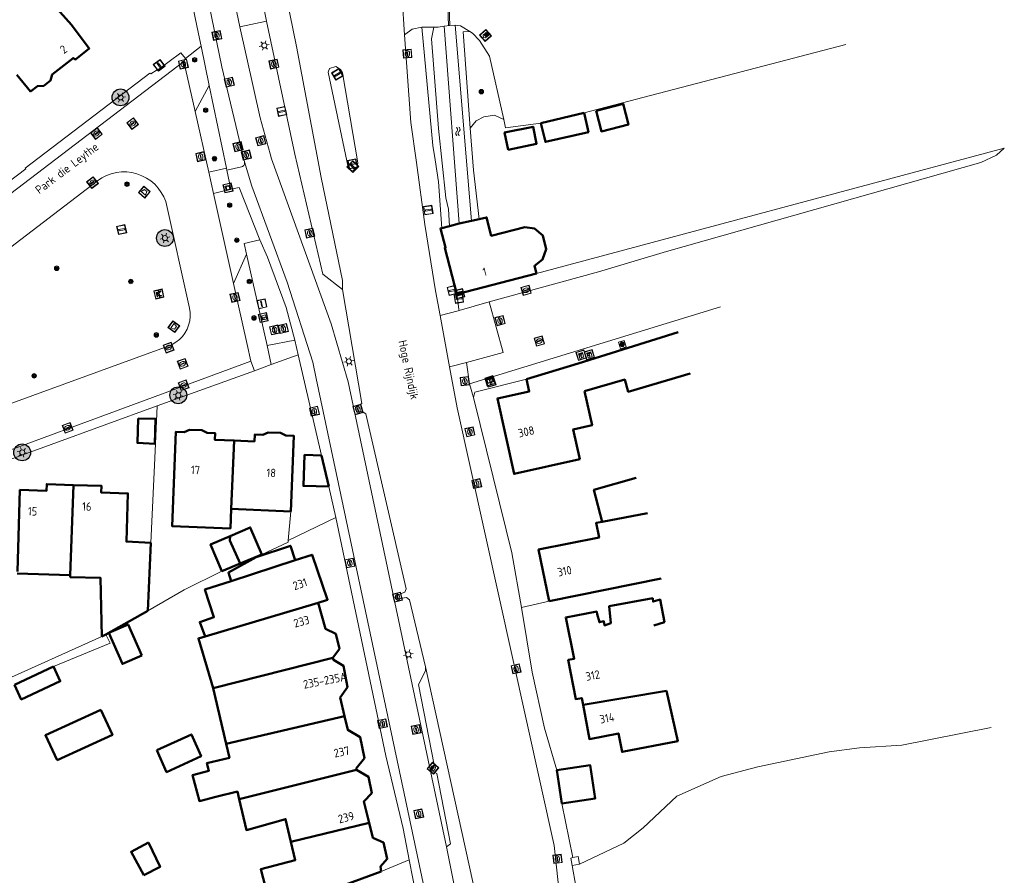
# Model space of a CAD drawing. Header units: metres. Extents: x 94279 to 96109, y 461866 to 463040.
# Tile 174 of 175: x 95702 to 95819, y 462775 to 462877. Entities that reach past the tile are written whole.
import ezdxf
from ezdxf.enums import TextEntityAlignment as Align

# ---------------------------------------------------------------- set-up
doc = ezdxf.new("R2010")
doc.units = ezdxf.units.M
doc.layers.get('0').update_dxf_attribs({"linetype": 'CONTINUOUS'})
for name, color, linetype, lineweight in [('B-WE-OV-LICHTMAST', 252, 'CONTINUOUS', 25), ('B_BEBOUWINGSGRENS_0', 132, 'CONTINUOUS', 50), ('B_LUIFEL_1', 132, 'CONTINUOUS', 50), ('B_TUSSENMUUR_0', 132, 'CONTINUOUS', 50), ('G_GRENS_ALGEMEEN_0', 251, 'CONTINUOUS', 13), ('K_DUIKER_LIJN_-1', 251, 'CONTINUOUS', 13), ('Q_BLOEMBAK_0', 251, 'CONTINUOUS', 13), ('Q_BOOM_0', 251, 'CONTINUOUS', 13), ('Q_BRANDKRAAN_0', 251, 'CONTINUOUS', 13), ('Q_BRIEVENBUS_0', 251, 'CONTINUOUS', 13), ('Q_ELEKTRAKAST_0', 251, 'CONTINUOUS', 13), ('Q_INSPECTIE_OF_RIOOLPUT_0', 251, 'CONTINUOUS', 13), ('Q_KOLK_0', 251, 'CONTINUOUS', 13), ('Q_KUNSTOBJECT_0', 251, 'CONTINUOUS', 13), ('Q_LICHTMAST_0', 251, 'CONTINUOUS', 13), ('Q_OPLAADPAAL_0', 251, 'CONTINUOUS', 13), ('Q_PICKNICKTAFEL_0', 251, 'CONTINUOUS', 13), ('Q_RECLAMEZUIL_0', 251, 'CONTINUOUS', 13), ('Q_STRAATNAAMBORD_0', 251, 'CONTINUOUS', 13), ('Q_VERKEERSBORDPAAL_0', 251, 'CONTINUOUS', 13), ('Q_VLAGGENMAST_0', 251, 'CONTINUOUS', 13), ('Q_WATERLEIDINGPUT_0', 251, 'CONTINUOUS', 13), ('S_GBKN_SYMBOOL_WATER_0', 251, 'CONTINUOUS', 13), ('T_CULTUURGRENS_0', 251, 'CONTINUOUS', 13), ('T_HAAG_0', 251, 'CONTINUOUS', 13), ('T_HEK_0', 251, 'CONTINUOUS', 13), ('T_HEK_LIJN_0', 251, 'CONTINUOUS', 13), ('T_MUUR_30CM_0', 251, 'CONTINUOUS', 13), ('T_WALBESCHERMING_0', 251, 'CONTINUOUS', 13), ('V_WEGGRENS_0', 251, 'CONTINUOUS', 13), ('Z_GBKN_HUISNUMMER_0', 251, 'CONTINUOUS', 13), ('Z_STRAATNAAM_0', 251, 'CONTINUOUS', 13)]:
    doc.layers.add(name, color=color, linetype=linetype, lineweight=lineweight)
doc.styles.get("Standard").update_dxf_attribs({"font": 'isocp.shx'})

# ---------------------------------------------------------------- blocks, each defined once
blk = doc.blocks.new('Q_LICHTMAST')
for points in [[(-0.26, 0.15), (-0.52, 0.3)], [(0, 0.3), (0, 0.6)], [(0.26, 0.15), (0.52, 0.3)], [(-0.26, -0.15), (-0.52, -0.3)], [(0, -0.3), (0, -0.6)], [(0.26, -0.15), (0.52, -0.3)]]:
    blk.add_lwpolyline(points)
blk.add_circle((0, 0), 0.3)
blk = doc.blocks.new('Q_VLAGGENMAST')
for points in [[(-0.5, 0.5), (0.5, 0.5), (0.5, -0.5), (-0.5, -0.5)], [(-0.08, 0.33), (0.07, 0.33), (0.07, -0.33), (-0.08, -0.33)]]:
    blk.add_lwpolyline(points, close=True)
blk.add_lwpolyline([(-0.44, 0.46), (0.44, 0.46, -0.414214), (0.46, 0.44), (0.46, -0.44, -0.414214), (0.44, -0.46), (-0.44, -0.46, -0.414214), (-0.46, -0.44), (-0.46, 0.44), (-0.46, 0.44), (-0.46, 0.45), (-0.46, 0.45), (-0.46, 0.45), (-0.46, 0.45), (-0.46, 0.45), (-0.46, 0.45), (-0.46, 0.46), (-0.46, 0.46), (-0.46, 0.46), (-0.45, 0.46), (-0.45, 0.46), (-0.45, 0.46), (-0.45, 0.46), (-0.45, 0.46), (-0.45, 0.46), (-0.44, 0.46), (-0.44, 0.46)], format="xyb")
blk = doc.blocks.new('Q_VERKEERSBORDPAAL')
for points in [[(-0.5, 0.5), (0.5, 0.5), (0.5, -0.5), (-0.5, -0.5)], [(-0.08, 0.33), (0.07, 0.33), (0.07, -0.33), (-0.08, -0.33)]]:
    blk.add_lwpolyline(points, close=True)
blk.add_lwpolyline([(-0.44, 0.46), (0.44, 0.46, -0.414214), (0.46, 0.44), (0.46, -0.44, -0.414214), (0.44, -0.46), (-0.44, -0.46, -0.414214), (-0.46, -0.44), (-0.46, 0.44), (-0.46, 0.44), (-0.46, 0.45), (-0.46, 0.45), (-0.46, 0.45), (-0.46, 0.45), (-0.46, 0.45), (-0.46, 0.45), (-0.46, 0.46), (-0.46, 0.46), (-0.46, 0.46), (-0.45, 0.46), (-0.45, 0.46), (-0.45, 0.46), (-0.45, 0.46), (-0.45, 0.46), (-0.45, 0.46), (-0.44, 0.46), (-0.44, 0.46)], format="xyb")
blk = doc.blocks.new('Q_KOLK')
blk.add_lwpolyline([(-0.5, 0.5), (0.5, 0.5), (0.5, -0.5), (-0.5, -0.5)], close=True)
for points in [[(-0.44, 0.46), (0.44, 0.46, -0.414214), (0.46, 0.44), (0.46, -0.44, -0.414214), (0.44, -0.46), (-0.44, -0.46, -0.414214), (-0.46, -0.44), (-0.46, 0.44, -0.414214), (-0.44, 0.46)], [(-0.34, 0.1, 0.380426), (-0.28, -0.18)], [(-0.01, 0.27, 0.240218), (-0.34, 0.1)], [(-0.19, 0.04, 0.853344), (-0.19, -0.03)], [(0.33, 0.11, 0.240191), (-0.01, 0.27)], [(0.18, -0.03, 0.849746), (0.18, 0.04)], [(0.27, -0.18, 0.380426), (0.33, 0.11)], [(-0.28, -0.18, 0.148452), (0.01, -0.26)], [(0.01, -0.26, 0.131742), (0.27, -0.18)]]:
    blk.add_lwpolyline(points, format="xyb")
for points in [[(-0.19, 0.04), (0.18, 0.04)], [(0.18, -0.03), (-0.19, -0.03)]]:
    blk.add_lwpolyline(points)
blk = doc.blocks.new('Q_WATERLEIDINGPUT')
blk.add_lwpolyline([(-0.5, 0.5), (0.5, 0.5), (0.5, -0.5), (-0.5, -0.5)], close=True)
for points in [[(-0.44, 0.46), (0.44, 0.46, -0.414214), (0.46, 0.44), (0.46, -0.44, -0.414214), (0.44, -0.46), (-0.44, -0.46, -0.414214), (-0.46, -0.44), (-0.46, 0.44), (-0.46, 0.44), (-0.46, 0.45), (-0.46, 0.45), (-0.46, 0.45), (-0.46, 0.45), (-0.46, 0.45), (-0.46, 0.45), (-0.46, 0.46), (-0.46, 0.46), (-0.46, 0.46), (-0.45, 0.46), (-0.45, 0.46), (-0.45, 0.46), (-0.45, 0.46), (-0.45, 0.46), (-0.45, 0.46), (-0.44, 0.46), (-0.44, 0.46)], [(-0.34, 0.1, 0.380426), (-0.28, -0.18)], [(-0.01, 0.27, 0.240218), (-0.34, 0.1)], [(-0.19, 0.04, 0.853344), (-0.19, -0.03)], [(0.33, 0.11, 0.240191), (-0.01, 0.27)], [(0.18, -0.03, 0.849746), (0.18, 0.04)], [(0.27, -0.18, 0.380426), (0.33, 0.11)], [(-0.28, -0.18, 0.148452), (0.01, -0.26)], [(0.01, -0.26, 0.131742), (0.27, -0.18)]]:
    blk.add_lwpolyline(points, format="xyb")
for points in [[(-0.19, 0.04), (0.18, 0.04)], [(0.18, -0.03), (-0.19, -0.03)]]:
    blk.add_lwpolyline(points)
blk = doc.blocks.new('Q_INSPECTIE_OF_RIOOLPUT')
blk.add_lwpolyline([(-0.5, 0.5), (0.5, 0.5), (0.5, -0.5), (-0.5, -0.5)], close=True)
for points in [[(-0.44, 0.46), (0.44, 0.46, -0.414214), (0.46, 0.44), (0.46, -0.44, -0.414214), (0.44, -0.46), (-0.44, -0.46, -0.414214), (-0.46, -0.44), (-0.46, 0.44), (-0.46, 0.44), (-0.46, 0.45), (-0.46, 0.45), (-0.46, 0.45), (-0.46, 0.45), (-0.46, 0.45), (-0.46, 0.45), (-0.46, 0.46), (-0.46, 0.46), (-0.46, 0.46), (-0.45, 0.46), (-0.45, 0.46), (-0.45, 0.46), (-0.45, 0.46), (-0.45, 0.46), (-0.45, 0.46), (-0.44, 0.46), (-0.44, 0.46)], [(-0.34, 0.1, 0.380426), (-0.28, -0.18)], [(-0.01, 0.27, 0.240218), (-0.34, 0.1)], [(-0.19, 0.04, 0.853344), (-0.19, -0.03)], [(0.33, 0.11, 0.240191), (-0.01, 0.27)], [(0.18, -0.03, 0.849746), (0.18, 0.04)], [(0.27, -0.18, 0.380426), (0.33, 0.11)], [(-0.28, -0.18, 0.148452), (0.01, -0.26)], [(0.01, -0.26, 0.131742), (0.27, -0.18)]]:
    blk.add_lwpolyline(points, format="xyb")
for points in [[(-0.19, 0.04), (0.18, 0.04)], [(0.18, -0.03), (-0.19, -0.03)]]:
    blk.add_lwpolyline(points)
blk = doc.blocks.new('Q_BRANDKRAAN')
blk.add_lwpolyline([(-0.5, 0.5), (0.5, 0.5), (0.5, -0.5), (-0.5, -0.5)], close=True)
for points in [[(-0.44, 0.46), (0.44, 0.46, -0.414214), (0.46, 0.44), (0.46, -0.44, -0.414214), (0.44, -0.46), (-0.44, -0.46, -0.414214), (-0.46, -0.44), (-0.46, 0.44), (-0.46, 0.44), (-0.46, 0.45), (-0.46, 0.45), (-0.46, 0.45), (-0.46, 0.45), (-0.46, 0.45), (-0.46, 0.45), (-0.46, 0.46), (-0.46, 0.46), (-0.46, 0.46), (-0.45, 0.46), (-0.45, 0.46), (-0.45, 0.46), (-0.45, 0.46), (-0.45, 0.46), (-0.45, 0.46), (-0.44, 0.46), (-0.44, 0.46)], [(-0.34, 0.1, 0.380426), (-0.28, -0.18)], [(-0.01, 0.27, 0.240218), (-0.34, 0.1)], [(-0.19, 0.04, 0.853344), (-0.19, -0.03)], [(0.33, 0.11, 0.240191), (-0.01, 0.27)], [(0.18, -0.03, 0.849746), (0.18, 0.04)], [(0.27, -0.18, 0.380426), (0.33, 0.11)], [(-0.28, -0.18, 0.148452), (0.01, -0.26)], [(0.01, -0.26, 0.131742), (0.27, -0.18)]]:
    blk.add_lwpolyline(points, format="xyb")
for points in [[(-0.19, 0.04), (0.18, 0.04)], [(0.18, -0.03), (-0.19, -0.03)]]:
    blk.add_lwpolyline(points)
blk = doc.blocks.new('Q_PICKNICKTAFEL')
blk.add_lwpolyline([(-0.5, 0.5), (0.5, 0.5), (0.5, -0.5), (-0.5, -0.5)], close=True)
blk.add_lwpolyline([(-0.44, 0.46), (0.44, 0.46, -0.414214), (0.46, 0.44), (0.46, -0.44, -0.414214), (0.44, -0.46), (-0.44, -0.46, -0.414214), (-0.46, -0.44), (-0.46, 0.44), (-0.46, 0.44), (-0.46, 0.45), (-0.46, 0.45), (-0.46, 0.45), (-0.46, 0.45), (-0.46, 0.45), (-0.46, 0.45), (-0.46, 0.46), (-0.46, 0.46), (-0.46, 0.46), (-0.45, 0.46), (-0.45, 0.46), (-0.45, 0.46), (-0.45, 0.46), (-0.45, 0.46), (-0.45, 0.46), (-0.44, 0.46), (-0.44, 0.46)], format="xyb")
for points in [[(-0.25, -0.06), (-0.41, -0.06), (-0.41, 0.02)], [(-0.41, 0.02), (-0.21, 0.02)], [(-0.14, 0.21), (-0.27, 0.21), (-0.27, 0.28)], [(-0.27, 0.28), (0.26, 0.28), (0.26, 0.21), (0.13, 0.21)], [(-0.21, 0.02), (-0.14, 0.21)], [(-0.12, 0.02), (-0.03, 0.21)], [(-0.12, 0.02), (0.11, 0.02)], [(0.03, 0.21), (-0.03, 0.21)], [(0.11, 0.02), (0.03, 0.21)], [(0.21, 0.02), (0.13, 0.21)], [(0.21, 0.02), (0.4, 0.02), (0.4, -0.06), (0.24, -0.06)], [(-0.34, -0.28), (-0.25, -0.06)], [(-0.34, -0.28), (-0.24, -0.28)], [(-0.24, -0.28), (-0.15, -0.06)], [(0.14, -0.06), (-0.15, -0.06)], [(0.23, -0.28), (0.14, -0.06)], [(0.23, -0.28), (0.33, -0.28)], [(0.33, -0.28), (0.24, -0.06)]]:
    blk.add_lwpolyline(points)
blk = doc.blocks.new('Q_KUNSTOBJECT')
for points in [[(-0.5, 0.5), (0.5, 0.5), (0.5, -0.5), (-0.5, -0.5)], [(-0.18, 0.18), (0.18, 0.18), (0.18, -0.18), (-0.18, -0.18)]]:
    blk.add_lwpolyline(points, close=True)
for points in [[(-0.44, 0.46), (0.44, 0.46, -0.414214), (0.46, 0.44), (0.46, -0.44, -0.414214), (0.44, -0.46), (-0.44, -0.46, -0.414214), (-0.46, -0.44), (-0.46, 0.44), (-0.46, 0.44), (-0.46, 0.45), (-0.46, 0.45), (-0.46, 0.45), (-0.46, 0.45), (-0.46, 0.45), (-0.46, 0.45), (-0.46, 0.46), (-0.46, 0.46), (-0.46, 0.46), (-0.45, 0.46), (-0.45, 0.46), (-0.45, 0.46), (-0.45, 0.46), (-0.45, 0.46), (-0.45, 0.46), (-0.44, 0.46), (-0.44, 0.46)], [(-0.24, 0.27), (0.24, 0.27, -0.414214), (0.26, 0.25), (0.26, -0.24, -0.414214), (0.24, -0.26), (-0.24, -0.26, -0.414214), (-0.27, -0.24), (-0.27, 0.25, -0.414214), (-0.24, 0.27)]]:
    blk.add_lwpolyline(points, format="xyb")
blk = doc.blocks.new('Q_BRIEVENBUS')
for points in [[(-0.5, 0.5), (0.5, 0.5), (0.5, -0.5), (-0.5, -0.5)], [(-0.31, 0.1), (-0.05, 0.1), (-0.03, 0.03), (-0.05, 0.01), (-0.31, 0.01), (-0.33, 0.03)], [(0.06, 0.1), (0.31, 0.1), (0.33, 0.03), (0.31, 0.01), (0.06, 0.01), (0.03, 0.03)]]:
    blk.add_lwpolyline(points, close=True)
blk.add_lwpolyline([(-0.44, 0.46), (0.44, 0.46, -0.414214), (0.46, 0.44), (0.46, -0.44, -0.414214), (0.44, -0.46), (-0.44, -0.46, -0.414214), (-0.46, -0.44), (-0.46, 0.44), (-0.46, 0.44), (-0.46, 0.45), (-0.46, 0.45), (-0.46, 0.45), (-0.46, 0.45), (-0.46, 0.45), (-0.46, 0.45), (-0.46, 0.46), (-0.46, 0.46), (-0.46, 0.46), (-0.45, 0.46), (-0.45, 0.46), (-0.45, 0.46), (-0.45, 0.46), (-0.45, 0.46), (-0.45, 0.46), (-0.44, 0.46), (-0.44, 0.46)], format="xyb")
blk = doc.blocks.new('Q_RECLAMEZUIL')
blk.add_lwpolyline([(-0.5, 0.5), (0.5, 0.5), (0.5, -0.5), (-0.5, -0.5)], close=True)
for points in [[(-0.44, 0.46), (0.44, 0.46, -0.414214), (0.46, 0.44), (0.46, -0.44, -0.414214), (0.44, -0.46), (-0.44, -0.46, -0.414214), (-0.46, -0.44), (-0.46, 0.44), (-0.46, 0.44), (-0.46, 0.45), (-0.46, 0.45), (-0.46, 0.45), (-0.46, 0.45), (-0.46, 0.45), (-0.46, 0.45), (-0.46, 0.46), (-0.46, 0.46), (-0.46, 0.46), (-0.45, 0.46), (-0.45, 0.46), (-0.45, 0.46), (-0.45, 0.46), (-0.45, 0.46), (-0.45, 0.46), (-0.44, 0.46), (-0.44, 0.46)], [(-0.13, 0.05, 0.550274), (-0.13, -0.04)], [(0.13, -0.04, 0.506565), (0.13, 0.05)], [(-0.13, -0.14, 0.502509), (-0.13, -0.22)], [(0.13, -0.22, 0.554525), (0.13, -0.14)]]:
    blk.add_lwpolyline(points, format="xyb")
for points in [[(-0.23, 0.17), (0, 0.33), (0.22, 0.17)], [(0.22, 0.17), (0.22, -0.32), (-0.23, -0.32), (-0.23, 0.17)], [(-0.13, 0.05), (0.13, 0.05)], [(0.13, -0.04), (-0.13, -0.04)], [(-0.13, -0.14), (0.13, -0.14)], [(0.13, -0.22), (-0.13, -0.22)]]:
    blk.add_lwpolyline(points)
blk = doc.blocks.new('Q_BOOM')
for radius in [0.27, 0.18, 0.09]:
    blk.add_circle((0, 0), radius)
blk = doc.blocks.new('Q_ELEKTRAKAST')
for points in [[(-0.5, 0.5), (0.5, 0.5), (0.5, -0.5), (-0.5, -0.5)], [(-0.26, 0.26), (0.25, 0.26), (0.25, 0.19), (-0.26, 0.19)], [(-0.26, 0.11), (0.25, 0.11), (0.25, -0.33), (-0.26, -0.33)]]:
    blk.add_lwpolyline(points, close=True)
blk.add_lwpolyline([(-0.44, 0.46), (0.44, 0.46, -0.414214), (0.46, 0.44), (0.46, -0.44, -0.414214), (0.44, -0.46), (-0.44, -0.46, -0.414214), (-0.46, -0.44), (-0.46, 0.44), (-0.46, 0.44), (-0.46, 0.45), (-0.46, 0.45), (-0.46, 0.45), (-0.46, 0.45), (-0.46, 0.45), (-0.46, 0.45), (-0.46, 0.46), (-0.46, 0.46), (-0.46, 0.46), (-0.45, 0.46), (-0.45, 0.46), (-0.45, 0.46), (-0.45, 0.46), (-0.45, 0.46), (-0.45, 0.46), (-0.44, 0.46), (-0.44, 0.46)], format="xyb")
blk.add_lwpolyline([(-0.18, 0, -1), (-0.18, -0.07, -1)], format="xyb", close=True)
blk.add_lwpolyline([(0.04, 0.09), (-0.06, -0.11), (0.04, -0.11), (-0.06, -0.31)])
blk = doc.blocks.new('Q_OPLAADPAAL')
for points in [[(-0.5, 0.5), (0.5, 0.5), (0.5, -0.5), (-0.5, -0.5)], [(-0.08, 0.33), (0.07, 0.33), (0.07, -0.33), (-0.08, -0.33)]]:
    blk.add_lwpolyline(points, close=True)
blk.add_lwpolyline([(-0.44, 0.46), (0.44, 0.46, -0.414214), (0.46, 0.44), (0.46, -0.44, -0.414214), (0.44, -0.46), (-0.44, -0.46, -0.414214), (-0.46, -0.44), (-0.46, 0.44), (-0.46, 0.44), (-0.46, 0.45), (-0.46, 0.45), (-0.46, 0.45), (-0.46, 0.45), (-0.46, 0.45), (-0.46, 0.45), (-0.46, 0.46), (-0.46, 0.46), (-0.46, 0.46), (-0.45, 0.46), (-0.45, 0.46), (-0.45, 0.46), (-0.45, 0.46), (-0.45, 0.46), (-0.45, 0.46), (-0.44, 0.46), (-0.44, 0.46)], format="xyb")
blk = doc.blocks.new('Q_STRAATNAAMBORD')
for points in [[(-0.5, 0.5), (0.5, 0.5), (0.5, -0.5), (-0.5, -0.5)], [(-0.37, 0.22), (0.36, 0.22), (0.36, -0.21), (-0.37, -0.21)]]:
    blk.add_lwpolyline(points, close=True)
for points in [[(-0.44, 0.46), (0.44, 0.46, -0.414214), (0.46, 0.44), (0.46, -0.44, -0.414214), (0.44, -0.46), (-0.44, -0.46, -0.414214), (-0.46, -0.44), (-0.46, 0.44), (-0.46, 0.44), (-0.46, 0.45), (-0.46, 0.45), (-0.46, 0.45), (-0.46, 0.45), (-0.46, 0.45), (-0.46, 0.45), (-0.46, 0.46), (-0.46, 0.46), (-0.46, 0.46), (-0.45, 0.46), (-0.45, 0.46), (-0.45, 0.46), (-0.45, 0.46), (-0.45, 0.46), (-0.45, 0.46), (-0.44, 0.46), (-0.44, 0.46)], [(-0.29, 0.16), (0.28, 0.16, -0.414214), (0.3, 0.14), (0.3, -0.13, -0.414214), (0.28, -0.16), (-0.29, -0.16, -0.414214), (-0.31, -0.13), (-0.31, 0.14), (-0.31, 0.14), (-0.31, 0.14), (-0.31, 0.14), (-0.31, 0.15), (-0.31, 0.15), (-0.31, 0.15), (-0.3, 0.15), (-0.3, 0.15), (-0.3, 0.15), (-0.3, 0.16), (-0.3, 0.16), (-0.3, 0.16), (-0.3, 0.16), (-0.29, 0.16), (-0.29, 0.16), (-0.29, 0.16), (-0.29, 0.16), (-0.29, 0.16)]]:
    blk.add_lwpolyline(points, format="xyb")
blk = doc.blocks.new('Q_BLOEMBAK')
for points in [[(-0.5, 0.5), (0.5, 0.5), (0.5, -0.5), (-0.5, -0.5)], [(-0.34, 0.2), (0.33, 0.2), (0.19, -0.25), (-0.2, -0.25)]]:
    blk.add_lwpolyline(points, close=True)
blk.add_lwpolyline([(-0.44, 0.46), (0.44, 0.46, -0.414214), (0.46, 0.44), (0.46, -0.44, -0.414214), (0.44, -0.46), (-0.44, -0.46, -0.414214), (-0.46, -0.44), (-0.46, 0.44), (-0.46, 0.44), (-0.46, 0.45), (-0.46, 0.45), (-0.46, 0.45), (-0.46, 0.45), (-0.46, 0.45), (-0.46, 0.45), (-0.46, 0.46), (-0.46, 0.46), (-0.46, 0.46), (-0.45, 0.46), (-0.45, 0.46), (-0.45, 0.46), (-0.45, 0.46), (-0.45, 0.46), (-0.45, 0.46), (-0.44, 0.46), (-0.44, 0.46)], format="xyb")
blk = doc.blocks.new('WATERSYMBOOL')
for points in [[(-0.5, 0.15), (-0.44, 0.21), (-0.31, 0.27), (-0.19, 0.27), (-0.06, 0.21), (0, 0.15), (0.06, 0.09), (0.19, 0.02), (0.31, 0.02), (0.44, 0.09), (0.5, 0.15)], [(-0.5, -0.15), (-0.44, -0.09), (-0.31, -0.02), (-0.19, -0.02), (-0.06, -0.09), (0, -0.15), (0.06, -0.21), (0.19, -0.27), (0.31, -0.27), (0.44, -0.21), (0.5, -0.15)]]:
    blk.add_lwpolyline(points)
blk = doc.blocks.new('LM')
at = {"linetype": 'ByBlock'}
h = blk.add_hatch(color=256, dxfattribs=at)
h.dxf.hatch_style = 1
edge = h.paths.add_edge_path()
edge.add_arc((0, 0), 1, 0, 360)
blk.add_circle((0, 0), 1, dxfattribs=at)

msp = doc.modelspace()

# ---------------------------------------------------------------- linework, layer by layer
at = {"layer": 'B_BEBOUWINGSGRENS_0'}
for p, q in [((95768.72, 462865.8), (95763.58, 462864.59)), ((95756.24, 462853.18), (95755.36, 462852.98)), ((95752.73, 462852.35), (95751.81, 462852.11)), ((95753.89, 462852.64), (95752.73, 462852.35)), ((95755.36, 462852.98), (95753.89, 462852.64)), ((95753.59, 462844.28), (95763.05, 462846.72)), ((95726.81, 462818.74), (95733.89, 462818.45)), ((95776.26, 462818.24), (95770.86, 462817.22)), ((95716.9, 462806.63), (95717.26, 462814.73)), ((95727.87, 462812.26), (95730.45, 462813.34)), ((95725.71, 462811.35), (95727.87, 462812.26)), ((95734.41, 462812.65), (95726.8, 462810.17)), ((95701.4, 462811.06), (95707.7, 462810.86)), ((95764.57, 462807.79), (95777.87, 462810.46)), ((95711.92, 462803.84), (95716.9, 462806.63)), ((95711.46, 462803.59), (95711.92, 462803.84)), ((95705.7, 462800.02), (95701.06, 462797.86)), ((95724.66, 462797.44), (95726.21, 462790.85)), ((95765.49, 462787.69), (95766.09, 462783.74)), ((95738.92, 462773.57), (95744.62, 462775.66))]:
    msp.add_line(p, q, dxfattribs=at)
for points in [[(95701.35, 462870.33), (95702.98, 462868.36), (95703.79, 462868.99), (95704.55, 462869.03), (95705.34, 462869.65), (95705.56, 462870.38), (95708.03, 462872.32), (95708.32, 462872.16), (95709.94, 462873.44), (95707.85, 462876.25), (95705.82, 462878.51), (95698.58, 462887.77)], [(95763.58, 462864.59), (95764.13, 462862.35), (95769.24, 462863.52), (95768.72, 462865.8)], [(95763.05, 462846.72), (95762.82, 462847.63), (95763.79, 462848.38), (95764.22, 462849.6), (95763.81, 462851.22), (95762.85, 462852.06), (95761.67, 462852.22), (95757.69, 462851.21), (95757.14, 462853.38), (95756.24, 462853.18)], [(95751.81, 462852.11), (95751.66, 462852.07), (95752.28, 462849.8), (95752.18, 462849.78), (95753.59, 462844.28)], [(95779.88, 462839.73), (95768.02, 462836.04), (95761.87, 462834.17)], [(95768.77, 462832.72), (95773.55, 462834.12), (95773.97, 462832.67), (95781.31, 462834.82), (95781.31, 462834.82)], [(95761.87, 462834.17), (95762.21, 462832.71), (95758.42, 462831.87), (95760.4, 462822.9), (95768.21, 462824.64), (95767.42, 462828.2), (95769.67, 462828.69), (95768.77, 462832.72)], [(95727.17, 462826.86), (95724.87, 462826.94), (95724.9, 462827.75), (95723.94, 462827.78), (95723.34, 462828.11), (95721.84, 462828.16), (95721.22, 462827.88), (95720.25, 462827.92), (95719.79, 462816.71), (95726.72, 462816.43), (95726.81, 462818.74)], [(95733.89, 462818.45), (95734.25, 462827.41), (95733.28, 462827.45), (95732.68, 462827.77), (95731.18, 462827.82), (95730.56, 462827.55), (95729.6, 462827.58), (95729.57, 462826.77), (95727.17, 462826.86)], [(95708.08, 462821.58), (95704.91, 462821.69), (95704.88, 462820.91), (95701.72, 462821.01), (95701.41, 462811.33)], [(95717.26, 462814.73), (95714.36, 462814.87), (95714.54, 462820.59), (95711.38, 462820.69), (95711.41, 462821.47), (95708.08, 462821.58)], [(95774.92, 462822.44), (95769.88, 462821), (95770.86, 462817.22)], [(95770.86, 462817.22), (95770.15, 462817.09), (95770.51, 462815.35), (95763.32, 462813.93), (95764.57, 462807.79)], [(95730.45, 462813.34), (95729.08, 462816.54), (95726.67, 462815.51)], [(95726.67, 462815.51), (95724.36, 462814.52), (95725.71, 462811.35)], [(95734.41, 462812.65), (95733.85, 462814.36), (95729.76, 462813.03), (95726.48, 462811.18), (95726.8, 462810.17)], [(95737.14, 462807.58), (95738.26, 462807.96), (95736.42, 462813.3), (95734.41, 462812.65)], [(95707.7, 462810.86), (95707.7, 462810.64), (95711.3, 462810.54), (95711.46, 462803.59)], [(95726.8, 462810.17), (95723.68, 462809.16), (95724.75, 462805.88), (95723.08, 462805.3), (95723.7, 462803.6)], [(95738.87, 462801.05), (95739.66, 462802.14), (95739.22, 462803.92), (95738, 462804.5), (95737.14, 462807.58)], [(95777, 462804.9), (95778.26, 462805.31), (95777.77, 462807.98), (95776.91, 462807.73), (95776.87, 462808.14), (95771.71, 462807.18), (95771.88, 462805.17), (95771.15, 462804.91), (95771.08, 462805.4), (95770.54, 462805.28), (95770.28, 462806.26), (95770.22, 462806.55), (95766.55, 462805.86), (95767.55, 462800.95), (95766.84, 462800.82), (95767.74, 462796.15), (95768.45, 462796.28), (95768.6, 462795.45)], [(95723.7, 462803.6), (95722.92, 462803.36), (95724.66, 462797.44)], [(95740.27, 462794.14), (95739.76, 462796.32), (95740.64, 462797.58), (95740.16, 462800.09), (95738.94, 462800.83), (95738.87, 462801.05)], [(95701.06, 462797.86), (95701.87, 462796.12), (95706.51, 462798.27), (95705.7, 462800.02)], [(95768.6, 462795.45), (95769.36, 462791.4), (95772.8, 462792.07), (95773.23, 462789.88), (95779.84, 462791.16), (95778.5, 462797.14)], [(95711.34, 462794.86), (95704.74, 462791.86), (95706.12, 462788.9)], [(95706.12, 462788.9), (95712.7, 462791.9), (95711.34, 462794.86)], [(95741.69, 462787.75), (95741.66, 462787.89), (95742.64, 462789.12), (95742.12, 462791.64), (95740.66, 462792.48), (95740.27, 462794.14)], [(95717.98, 462790.08), (95719.14, 462787.48), (95723.24, 462789.36), (95722.08, 462791.96), (95717.98, 462790.08)], [(95726.21, 462790.85), (95726.6, 462789.18), (95723.93, 462788.55), (95724.17, 462787.64), (95722.23, 462787.13), (95723.04, 462784.04), (95724.98, 462784.54), (95727.54, 462785.16), (95727.75, 462784.25)], [(95743.2, 462781.43), (95742.55, 462783.98), (95743.51, 462784.97), (95743.1, 462786.93), (95741.69, 462787.75)], [(95766.09, 462783.74), (95770.05, 462784.34), (95769.45, 462788.29), (95765.49, 462787.69)], [(95727.75, 462784.25), (95728.62, 462780.58), (95733.26, 462781.9), (95733.9, 462779.18)], [(95744.62, 462775.66), (95744.55, 462776.26), (95745.34, 462777.16), (95744.9, 462779.11), (95743.65, 462779.68), (95743.2, 462781.43)], [(95716.98, 462779.1), (95714.92, 462778.02), (95716.42, 462775.23)], [(95716.42, 462775.23), (95718.36, 462776.21), (95716.98, 462779.1)], [(95733.9, 462779.18), (95734.41, 462777.02), (95730.31, 462775.94), (95731.49, 462771.52), (95733.47, 462771.95), (95733.51, 462771.74)]]:
    msp.add_lwpolyline(points, dxfattribs=at)
at = {"layer": 'B_LUIFEL_1'}
msp.add_line((95738.39, 462821.42), (95737.53, 462825.11), dxfattribs=at)
for points in [[(95770.15, 462866.05), (95770.77, 462863.59), (95773.99, 462864.41), (95773.37, 462866.86), (95770.15, 462866.05)], [(95759.69, 462861.42), (95763.08, 462862.13), (95762.66, 462864.16), (95759.27, 462863.46), (95759.69, 462861.42)], [(95715.74, 462829.5), (95715.66, 462826.59), (95717.72, 462826.49), (95717.8, 462829.45), (95715.74, 462829.5)], [(95737.53, 462825.11), (95735.53, 462825.16), (95735.38, 462821.48), (95738.39, 462821.42)], [(95716.18, 462801.31), (95714.57, 462805.02), (95712.28, 462804.03), (95713.89, 462800.32), (95716.18, 462801.31)]]:
    msp.add_lwpolyline(points, dxfattribs=at)
at = {"layer": 'B_TUSSENMUUR_0'}
for p, q in [((95727.17, 462826.86), (95726.81, 462818.74)), ((95708.08, 462821.58), (95707.7, 462810.86)), ((95737.14, 462807.58), (95723.7, 462803.6)), ((95738.87, 462801.05), (95724.66, 462797.44)), ((95778.5, 462797.14), (95768.6, 462795.45)), ((95740.27, 462794.14), (95726.21, 462790.85)), ((95741.69, 462787.75), (95727.75, 462784.25)), ((95743.2, 462781.43), (95733.9, 462779.18))]:
    msp.add_line(p, q, dxfattribs=at)
msp.add_lwpolyline([(95726.67, 462815.51), (95726.65, 462814.98), (95727.87, 462812.26)], dxfattribs=at)
at = {"layer": 'G_GRENS_ALGEMEEN_0'}
for p, q in [((95723.23, 462873.74), (95721.38, 462872.26)), ((95728.34, 462850.3), (95730.22, 462850.72)), ((95734.35, 462838.79), (95731.07, 462838.18)), ((95729.57, 462835.17), (95731.57, 462835.89)), ((95764.57, 462807.79), (95761.28, 462807.02)), ((95767.3, 462776.38), (95768.18, 462776.54))]:
    msp.add_line(p, q, dxfattribs=at)
for points in [[(95763.58, 462864.59), (95759.4, 462864.01), (95759.17, 462865.03)], [(95756.24, 462853.18), (95755.57, 462859), (95755.2, 462863.99)], [(95817.06, 462792.78), (95806.45, 462790.66), (95801.43, 462790.37), (95797.83, 462789.89), (95789.35, 462788.09), (95784.99, 462786.96), (95779.74, 462784.63), (95775.73, 462780.86), (95773.43, 462779.02), (95768.18, 462776.54)], [(95768.18, 462776.54), (95768.01, 462777.43), (95767.39, 462777.31)]]:
    msp.add_lwpolyline(points, dxfattribs=at)
at = {"layer": 'K_DUIKER_LIJN_-1'}
msp.add_line((95752.27, 462885.93), (95752.63, 462876.17), dxfattribs=at)
at = {"layer": 'T_CULTUURGRENS_0'}
for p, q in [((95726.01, 462884.85), (95727.82, 462876.03)), ((95731.02, 462876.71), (95729.24, 462885.51)), ((95759.17, 462865.03), (95757.5, 462872.54)), ((95724.21, 462869.05), (95722.53, 462865.97)), ((95728.63, 462849), (95727.08, 462845.52)), ((95773.48, 462838.77), (95772.79, 462838.55))]:
    msp.add_line(p, q, dxfattribs=at)
for points in [[(95750.88, 462876), (95750.6, 462874.58), (95751.42, 462863.96), (95752.29, 462855.7), (95752.61, 462854.37), (95752.73, 462852.35)], [(95755.14, 462875.49), (95754.36, 462875.43), (95755.2, 462863.99)], [(95755.2, 462863.99), (95755.91, 462864.85), (95756.8, 462865.33), (95758.07, 462865.51), (95759.17, 462865.03)], [(95772.79, 462838.55), (95773.03, 462837.78), (95773.72, 462837.99), (95773.48, 462838.77)]]:
    msp.add_lwpolyline(points, dxfattribs=at)
at = {"layer": 'T_HAAG_0'}
msp.add_line((95744.62, 462775.66), (95747.93, 462777.06), dxfattribs=at)
msp.add_lwpolyline([(95716.9, 462806.63), (95721.24, 462809.14), (95725.71, 462811.35)], dxfattribs=at)
at = {"layer": 'T_HEK_0'}
for p, q in [((95731.57, 462835.89), (95734.77, 462837.04)), ((95739.24, 462817.74), (95733.57, 462814.99))]:
    msp.add_line(p, q, dxfattribs=at)
for points in [[(95717.26, 462814.73), (95717.81, 462826.49), (95718.02, 462831.01)], [(95733.57, 462814.99), (95733.56, 462814.8), (95730.45, 462813.34)]]:
    msp.add_lwpolyline(points, dxfattribs=at)
at = {"layer": 'T_HEK_LIJN_0'}
msp.add_line((95733.57, 462814.99), (95733.89, 462818.45), dxfattribs=at)
at = {"layer": 'T_MUUR_30CM_0'}
for p, q in [((95752.11, 462876.1), (95751.4, 462876)), ((95754.06, 462876.16), (95753.42, 462876.22)), ((95755.14, 462875.49), (95754.06, 462876.16)), ((95724.21, 462869.05), (95723.23, 462873.74)), ((95799.8, 462873.93), (95768.72, 462865.8)), ((95726.24, 462859.23), (95724.21, 462869.05)), ((95763.05, 462846.72), (95818.63, 462861.59)), ((95726.29, 462858.98), (95726.24, 462859.23)), ((95728.63, 462849), (95728.34, 462850.3)), ((95731.07, 462838.18), (95728.63, 462849)), ((95731.57, 462835.89), (95731.07, 462838.18))]:
    msp.add_line(p, q, dxfattribs=at)
for points in [[(95723.23, 462873.74), (95722.94, 462875.2), (95719.92, 462889.72), (95716.83, 462903.3)], [(95757.5, 462872.54), (95756.28, 462874.4), (95755.48, 462875.28), (95755.14, 462875.49)]]:
    msp.add_lwpolyline(points, dxfattribs=at)
at = {"layer": 'T_WALBESCHERMING_0'}
for p, q in [((95752.11, 462876.1), (95752.76, 462876.19)), ((95753.89, 462852.64), (95752.11, 462876.1)), ((95752.76, 462876.19), (95753.42, 462876.22)), ((95753.42, 462876.22), (95755.36, 462852.98))]:
    msp.add_line(p, q, dxfattribs=at)
at = {"layer": 'V_WEGGRENS_0'}
for p, q in [((95747.39, 462875.09), (95746.72, 462886.42)), ((95752.5, 462885.94), (95752.76, 462876.19)), ((95727.82, 462876.03), (95731.02, 462876.71)), ((95750.88, 462876), (95749.44, 462876)), ((95751.4, 462876), (95750.88, 462876)), ((95721.2, 462871.91), (95679.4, 462840.07)), ((95721.38, 462872.26), (95721.2, 462871.91)), ((95721.2, 462871.91), (95722.53, 462865.97)), ((95722.53, 462865.97), (95724.14, 462858.74)), ((95724.14, 462858.74), (95726.24, 462859.23)), ((95726.78, 462856.72), (95726.29, 462858.98)), ((95741.3, 462858.91), (95740.98, 462859.01)), ((95741.78, 462859.4), (95741.3, 462858.91)), ((95724.14, 462858.74), (95724.7, 462856.23)), ((95726.78, 462856.72), (95724.7, 462856.23)), ((95727.77, 462856.95), (95726.78, 462856.72)), ((95730.22, 462850.72), (95727.77, 462856.95)), ((95724.7, 462856.23), (95727.08, 462845.52)), ((95731.13, 462848.65), (95730.22, 462850.72)), ((95753.88, 462842.31), (95757.46, 462843.35)), ((95755.1, 462833.6), (95784.91, 462842.77)), ((95752.75, 462835.62), (95751.61, 462841.72)), ((95734.77, 462837.04), (95734.35, 462838.79)), ((95737.53, 462825.11), (95734.77, 462837.04)), ((95729.13, 462836.31), (95689.34, 462821.59)), ((95729.13, 462836.31), (95729.57, 462835.17)), ((95752.75, 462835.62), (95754.75, 462836.16)), ((95754.75, 462836.16), (95755.1, 462833.6)), ((95729.57, 462835.17), (95718.02, 462831.01)), ((95755.1, 462833.6), (95755.59, 462831.99)), ((95718.02, 462831.01), (95698.84, 462823.99)), ((95739.24, 462817.74), (95738.39, 462821.42)), ((95698.45, 462797.76), (95711.46, 462803.59)), ((95749.88, 462799.98), (95756.14, 462771.6)), ((95766.09, 462783.74), (95767.39, 462777.31)), ((95753.35, 462773.64), (95752.36, 462778.6)), ((95750.94, 462762.17), (95747.93, 462777.06)), ((95767.3, 462776.38), (95767.73, 462773.91))]:
    msp.add_line(p, q, dxfattribs=at)
for points in [[(95704.07, 462979.75), (95704.23, 462979.67), (95704.37, 462979.57), (95704.5, 462979.44), (95704.61, 462979.3), (95704.69, 462979.14), (95704.78, 462978.84), (95707.72, 462968.68), (95711.52, 462952.9), (95714.68, 462937.44), (95715.88, 462930.08), (95718.94, 462906.3), (95720.88, 462894.84), (95725.7, 462871.28), (95728.39, 462859.99)], [(95737.48, 462858.14), (95734.56, 462873.7), (95726.35, 462913.88), (95722.21, 462932.94), (95721.34, 462933.83)], [(95731.02, 462876.71), (95734.36, 462860.88), (95737.71, 462846.62), (95740.01, 462844.83)], [(95731.42, 462860.95), (95730.26, 462865.2), (95727.82, 462876.03)], [(95749.44, 462876), (95748.3, 462875.76), (95747.39, 462875.09)], [(95749.44, 462876), (95750.76, 462861.94), (95751.03, 462860.22), (95751.44, 462857.6), (95751.81, 462852.11)], [(95747.39, 462875.09), (95748.16, 462864.66), (95748.8, 462859.92)], [(95678.58, 462841.06), (95693.78, 462852.74), (95693.83, 462852.65), (95702.4, 462859.14), (95702.34, 462859.24), (95717.15, 462870.52), (95717.25, 462870.46), (95718.02, 462870.93), (95718.07, 462870.87), (95720.81, 462872.95), (95721.38, 462872.26)], [(95740.98, 462859.01), (95740.72, 462859.34), (95738.33, 462870.63), (95738.5, 462871.08)], [(95738.5, 462871.08), (95739.24, 462871.3), (95739.78, 462870.94)], [(95739.78, 462870.94), (95740.02, 462870.54), (95741.86, 462859.86), (95741.78, 462859.4)], [(95818.63, 462861.59), (95817.72, 462860.78), (95815.86, 462859.9), (95778.5, 462849.32), (95770.42, 462846.9), (95757.46, 462843.35)], [(95752.36, 462778.6), (95740.7, 462833.84), (95738.7, 462840.72), (95731.58, 462860.36), (95731.42, 462860.95)], [(95728.39, 462859.99), (95728.4, 462859.84), (95728.37, 462859.69), (95728.29, 462859.56), (95728.17, 462859.45), (95728.04, 462859.39), (95726.29, 462858.98)], [(95728.39, 462859.99), (95729.26, 462857.1), (95733.46, 462845.68), (95736.5, 462836.2), (95736.91, 462834.26), (95754.77, 462750), (95758.14, 462733.84)], [(95748.8, 462859.92), (95749.8, 462852.52), (95751.07, 462844.67), (95751.61, 462841.72)], [(95691.37, 462827.9), (95718.89, 462837.94), (95719.8, 462838.27), (95720.24, 462838.54), (95720.65, 462838.86), (95721.01, 462839.23), (95721.31, 462839.64), (95721.56, 462840.1), (95721.75, 462840.58), (95721.88, 462841.08), (95721.93, 462841.59), (95721.92, 462842.1), (95721.84, 462842.61), (95719.04, 462855.26), (95718.8, 462855.83), (95718.5, 462856.36), (95718.14, 462856.86), (95717.72, 462857.32), (95717.25, 462857.72), (95716.74, 462858.06), (95716.19, 462858.34), (95715.61, 462858.56), (95715.01, 462858.7), (95714.4, 462858.78), (95713.78, 462858.78), (95713.17, 462858.71), (95712.57, 462858.57), (95711.99, 462858.36), (95711.44, 462858.08), (95710.92, 462857.74), (95683.72, 462836.92)], [(95740.01, 462844.83), (95740.01, 462845.88), (95737.48, 462858.14)], [(95734.35, 462838.79), (95733.33, 462842.68), (95731.13, 462848.65)], [(95727.08, 462845.52), (95728.69, 462838.28), (95729.13, 462836.31)], [(95740.01, 462844.83), (95742.32, 462831.28), (95741.58, 462830.8), (95741.72, 462830.3), (95742.38, 462830.34), (95742.8, 462830.04), (95747.6, 462809.24), (95747.44, 462808.86), (95746.34, 462808.4), (95746.44, 462808.02), (95747.64, 462808.22), (95748, 462807.96), (95749.88, 462799.98)], [(95753.88, 462842.31), (95753.86, 462842.47), (95753.59, 462844.28)], [(95757.46, 462843.35), (95759.1, 462837.33), (95754.77, 462836.16), (95754.75, 462836.16)], [(95751.61, 462841.72), (95753.78, 462842.28), (95753.88, 462842.31)], [(95768.21, 462750.48), (95765.16, 462778.76), (95753.66, 462830.74), (95752.75, 462835.62)], [(95761.87, 462834.17), (95755.76, 462832.6), (95755.59, 462831.99)], [(95755.59, 462831.99), (95759.46, 462816.28), (95760.14, 462813.54), (95761.28, 462807.02)], [(95747.93, 462777.06), (95747.22, 462780.76), (95745.18, 462789.42), (95739.24, 462817.74)], [(95761.28, 462807.02), (95762.56, 462799.36), (95764, 462792.7), (95765.49, 462787.69)], [(95711.92, 462803.84), (95712.44, 462802.78), (95705.7, 462800.02)], [(95749.88, 462799.98), (95749.9, 462799.5), (95749.06, 462797.9), (95750.9, 462788.34), (95750.58, 462787.96), (95750.7, 462787.58), (95751.24, 462787.32), (95752.84, 462778.94), (95752.36, 462778.6)], [(95767.39, 462777.31), (95767.13, 462777.26), (95767.3, 462776.38)]]:
    msp.add_lwpolyline(points, dxfattribs=at)

# ---------------------------------------------------------------- block references
at = {"layer": 'B-WE-OV-LICHTMAST'}
for p in [(95713.66, 462867.64), (95718.94, 462850.93), (95720.52, 462832.25), (95701.99, 462825.46)]:
    msp.add_blockref('LM', p, dxfattribs=at)
at = {"layer": 'Q_BLOEMBAK_0'}
for p, rotation in [((95716.49, 462856.39), 139.4692046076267), ((95720, 462840.4), 53.50748095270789)]:
    msp.add_blockref('Q_BLOEMBAK', p, dxfattribs=dict(at, rotation=rotation))
at = {"layer": 'Q_BOOM_0'}
for p, rotation in [((95722.47, 462872.1), 38.67488014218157), ((95756.52, 462868.32), 94.23934651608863), ((95723.77, 462866.12), 61.41298324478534), ((95724.83, 462860.37), 102.5556594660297), ((95714.43, 462857.33), 173.1166879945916), ((95726.62, 462854.83), 102.5560093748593), ((95727.47, 462850.67), 102.7297791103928), ((95706.09, 462847.34), 37.42419161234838), ((95714.88, 462845.77), 102.4952172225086), ((95728.96, 462845.77), 102.7232179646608), ((95729.52, 462841.44), 102.7232179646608), ((95717.91, 462839.42), 20.04676383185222), ((95773.25, 462838.3), 107.3582559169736), ((95703.4, 462834.56), 20.04676383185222)]:
    msp.add_blockref('Q_BOOM', p, dxfattribs=dict(at, rotation=rotation))
at = {"layer": 'Q_BRANDKRAAN_0'}
for p, rotation in [((95726.58, 462869.45), 103.3822022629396), ((95755.16, 462827.91), 102.4751097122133), ((95749.08, 462782.51), 101.966568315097)]:
    msp.add_blockref('Q_BRANDKRAAN', p, dxfattribs=dict(at, rotation=rotation))
at = {"layer": 'Q_BRIEVENBUS_0', "rotation": 102.7232179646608}
msp.add_blockref('Q_BRIEVENBUS', (95730.46, 462843.12), dxfattribs=at)
at = {"layer": 'Q_ELEKTRAKAST_0'}
for p, rotation in [((95730.62, 462841.48), 102.7232179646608), ((95768.37, 462837.01), 17.09840602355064), ((95769.35, 462837.07), 17.30283772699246)]:
    msp.add_blockref('Q_ELEKTRAKAST', p, dxfattribs=dict(at, rotation=rotation))
at = {"layer": 'Q_INSPECTIE_OF_RIOOLPUT_0'}
for p, rotation in [((95715.1, 462864.53), 37.29424330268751), ((95730.32, 462862.49), 105.2494215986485), ((95758.74, 462841.12), 105.2212892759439), ((95731.96, 462840.01), 102.7232179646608), ((95733, 462840.18), 104.5921269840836), ((95721.04, 462835.99), 20.30981787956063), ((95748.77, 462792.54), 101.9223714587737)]:
    msp.add_blockref('Q_INSPECTIE_OF_RIOOLPUT', p, dxfattribs=dict(at, rotation=rotation))
at = {"layer": 'Q_KOLK_0'}
for p, rotation in [((95747.74, 462872.84), 94.22102049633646), ((95721.13, 462871.58), 102.5624726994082), ((95731.88, 462871.6), 101.9191213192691), ((95710.8, 462863.35), 37.29424330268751), ((95727.62, 462861.78), 103.3822022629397), ((95723.19, 462860.6), 102.5556594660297), ((95710.33, 462857.52), 37.42419161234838), ((95736.14, 462851.52), 103.2013222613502), ((95761.84, 462844.72), 15.33554034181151), ((95727.26, 462843.88), 102.5614873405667), ((95763.4, 462838.69), 17.09840602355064), ((95719.38, 462837.91), 20.02349476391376), ((95721.16, 462833.44), 20.30981787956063), ((95736.69, 462830.35), 103.0489721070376), ((95741.86, 462830.56), 105.6422464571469), ((95707.38, 462828.38), 20.30981787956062), ((95755.97, 462821.75), 102.4751097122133), ((95740.9, 462812.32), 101.843482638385), ((95746.56, 462808.26), 104.7435628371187), ((95760.64, 462799.74), 102.4751097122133), ((95744.77, 462793.23), 101.843482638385), ((95750.77, 462787.94), 49.89909245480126), ((95765.56, 462777.16), 96.1624906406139)]:
    msp.add_blockref('Q_KOLK', p, dxfattribs=dict(at, rotation=rotation))
at = {"layer": 'Q_KUNSTOBJECT_0', "rotation": 13.29715140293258}
msp.add_blockref('Q_KUNSTOBJECT', (95726.43, 462856.89), dxfattribs=at)
at = {"layer": 'Q_LICHTMAST_0'}
for p, rotation in [((95730.73, 462873.81), 101.9191213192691), ((95713.66, 462867.64), 37.29998632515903), ((95718.94, 462850.93), 102.4952172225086), ((95740.78, 462836.28), 99.6809680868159), ((95720.52, 462832.25), 19.81924868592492), ((95701.99, 462825.46), 20.09670906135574), ((95747.84, 462801.46), 101.9223714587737)]:
    msp.add_blockref('Q_LICHTMAST', p, dxfattribs=dict(at, rotation=rotation))
at = {"layer": 'Q_OPLAADPAAL_0', "rotation": 101.9191213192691}
msp.add_blockref('Q_OPLAADPAAL', (95732.81, 462865.98), dxfattribs=at)
at = {"layer": 'Q_PICKNICKTAFEL_0', "rotation": 102.4952172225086}
msp.add_blockref('Q_PICKNICKTAFEL', (95718.22, 462844.28), dxfattribs=at)
at = {"layer": 'Q_RECLAMEZUIL_0', "rotation": 132.2736890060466}
msp.add_blockref('Q_RECLAMEZUIL', (95757, 462874.99), dxfattribs=at)
at = {"layer": 'Q_STRAATNAAMBORD_0'}
for p, rotation in [((95753.93, 462844.32), 14.46296680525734), ((95757.55, 462833.96), 17.09840602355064)]:
    msp.add_blockref('Q_STRAATNAAMBORD', p, dxfattribs=dict(at, rotation=rotation))
at = {"layer": 'Q_VERKEERSBORDPAAL_0'}
for p, rotation in [((95739.41, 462870.37), 120.9637565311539), ((95741.25, 462859.41), 45.64638649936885), ((95741.23, 462859.75), 101.9515560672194), ((95750.22, 462854.26), 97.69605172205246), ((95753.05, 462844.71), 104.3788882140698), ((95753.85, 462843.74), 98.52921510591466), ((95757.64, 462833.83), 17.09840602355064)]:
    msp.add_blockref('Q_VERKEERSBORDPAAL', p, dxfattribs=dict(at, rotation=rotation))
at = {"layer": 'Q_VLAGGENMAST_0'}
for p, rotation in [((95718.26, 462871.44), 37.31026645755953), ((95713.8, 462851.93), 102.4952172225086)]:
    msp.add_blockref('Q_VLAGGENMAST', p, dxfattribs=dict(at, rotation=rotation))
at = {"layer": 'Q_WATERLEIDINGPUT_0'}
for p, rotation in [((95725.11, 462875), 101.5622528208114), ((95728.6, 462860.79), 103.3822022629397), ((95754.56, 462833.92), 97.98278052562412)]:
    msp.add_blockref('Q_WATERLEIDINGPUT', p, dxfattribs=dict(at, rotation=rotation))
at = {"layer": 'S_GBKN_SYMBOOL_WATER_0', "rotation": 94.34714443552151}
msp.add_blockref('WATERSYMBOOL', (95753.73, 462863.59), dxfattribs=at)

# ---------------------------------------------------------------- texts
at = {"layer": 'Z_GBKN_HUISNUMMER_0'}
for s, rotation, p in [('2', 36.7, (95706.89, 462873.35)), ('1', 14.4, (95756.91, 462846.91)), ('308', 12.4, (95761.85, 462827.92)), ('17', 357.7, (95722.57, 462823.37)), ('18', 357.7, (95731.57, 462823.03)), ('16', 358.1, (95709.66, 462819.03)), ('15', 358.2, (95703.22, 462818.46)), ('310', 11.5, (95766.4, 462811.36)), ('231', 19, (95734.98, 462809.82)), ('233', 15.6, (95735.16, 462805.37)), ('235-235A', 10.9, (95737.94, 462798.36)), ('312', 10.9, (95769.75, 462798.96)), ('314', 10.5, (95771.44, 462793.88)), ('237', 11.6, (95739.93, 462789.88)), ('239', 14.3, (95740.45, 462782.09))]:
    msp.add_text(s, height=1, rotation=rotation, dxfattribs=at).set_placement(p, align=Align.MIDDLE)
at = {"layer": 'Z_STRAATNAAM_0', "linetype": 'Continuous'}
for s, rotation, p in [('Park die Leythe', 37.3649, (95707.38, 462859.11)), ('Hoge Rijndijk', 281.9622, (95747.74, 462835.25))]:
    msp.add_text(s, height=1, rotation=rotation, dxfattribs=at).set_placement(p, align=Align.MIDDLE)

doc.saveas('drawing.dxf')
